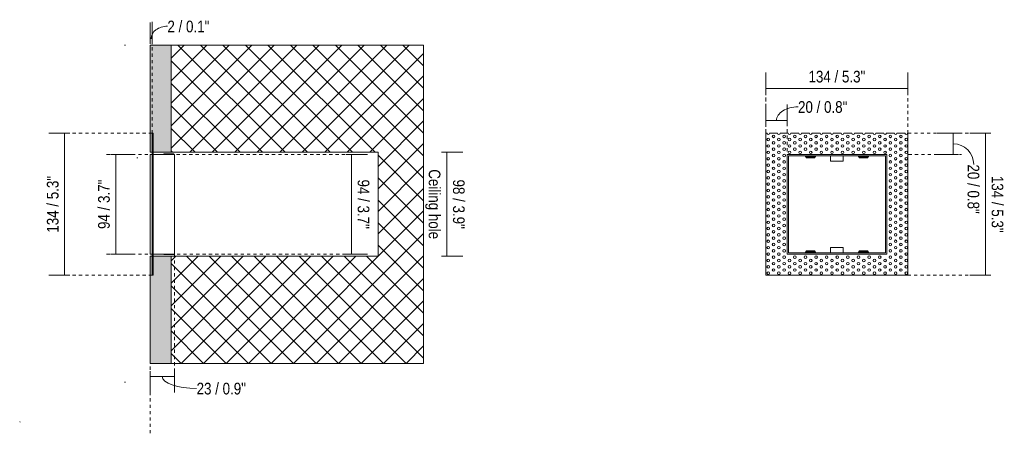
# Model space of a CAD drawing. Header units: millimetres. Extents: x -6861 to -4265, y 84 to 6892.
# Tile 2 of 3: x -5193 to -4265, y 84 to 474. Entities that reach past the tile are written whole.
import ezdxf

# ---------------------------------------------------------------- set-up
doc = ezdxf.new("R2010")
doc.units = ezdxf.units.MM
doc.linetypes.add('Dash', pattern=[6, 3, -3])
doc.layers.add('A-ANNO-DIMS', color=7, linetype='Dash', lineweight=9, true_color=0xd2d2d2)
for name, color, linetype, lineweight in [('A-ANNO-DIMS-5', 7, 'Continuous', 9), ('A-DETL-GENF', 7, 'Continuous', 9), ('E-LITE-EQPM', 7, 'Continuous', 20)]:
    doc.layers.add(name, color=color, linetype=linetype, lineweight=lineweight)
doc.styles.add('Arial Narrow', font='ARIALN.TTF', dxfattribs={"height": 11})
doc.dimstyles.new('FARO_-_2_2mm_Arial_Narrow_mm_Inch_Left', dxfattribs={"dimscale": 304.8, "dimtxt": 11.257741, "dimasz": 0, "dimexe": 0.049213, "dimexo": 0.0625, "dimgap": 0.008202, "dimtad": 1, "dimdec": 0, "dimzin": 0, "dimdsep": 46, "dimtxsty": 'Arial Narrow', "dimblk1": 'NONE', "dimblk2": 'NONE', "dimsah": 1, "dimcen": 0.09, "dimadec": 0, "dimazin": 0, "dimtfac": 1, "dimtdec": 4, "dimtix": 1, "dimtmove": 0, "dimatfit": 3, "dimfxl": 0.016404, "dimfxlon": 1, "dimtvp": 1, "dimtolj": 1, "dimtzin": 0, "dimarcsym": 2})
doc.dimstyles.new('FARO_-_2_2mm_Arial_Narrow_mm_Inch_Right', dxfattribs={"dimscale": 304.8, "dimtxt": 11.257741, "dimasz": 0, "dimexe": 0.049213, "dimexo": 0.0625, "dimgap": 0.008202, "dimtad": 1, "dimdec": 0, "dimzin": 0, "dimdsep": 46, "dimtxsty": 'Arial Narrow', "dimblk1": 'NONE', "dimblk2": 'NONE', "dimsah": 1, "dimcen": 0.09, "dimadec": 0, "dimazin": 0, "dimtfac": 1, "dimtdec": 4, "dimtix": 1, "dimtmove": 0, "dimatfit": 3, "dimfxl": 0.016404, "dimfxlon": 1, "dimtvp": 1, "dimtolj": 1, "dimtzin": 0, "dimarcsym": 2})
doc.dimstyles.new('FARO_-_2_2mm_Arial_Narrow_mm_Inch_Right_1', dxfattribs={"dimscale": 304.8, "dimtxt": 11.257741, "dimasz": 0, "dimexe": 0.049213, "dimexo": 0.0625, "dimgap": 0.008202, "dimtad": 1, "dimdec": 0, "dimzin": 0, "dimdsep": 46, "dimtxsty": 'Arial Narrow', "dimblk1": 'NONE', "dimblk2": 'NONE', "dimsah": 1, "dimcen": 0.09, "dimadec": 0, "dimazin": 0, "dimtfac": 1, "dimtdec": 4, "dimtix": 1, "dimtmove": 1, "dimatfit": 3, "dimfxl": 0.016404, "dimfxlon": 1, "dimtvp": 1, "dimtolj": 1, "dimtzin": 0, "dimarcsym": 2})

# ---------------------------------------------------------------- blocks, each defined once
blk = doc.blocks.new('02 PODIUM EMPOTRADO SIN MARCO 1 - 01 PODIUM EMPOTRADO CON MARCO 1-675640-Lateral_PDF')
at = {"layer": 'E-LITE-EQPM'}
for p, q in [((-3266.96, 347), (-3268.96, 347)), ((-3268.96, 347), (-3268.96, 253)), ((-3266.96, 251), (-3266.96, 349)), ((-3265.96, 349), (-3265.96, 251)), ((-3245.96, 347), (-3265.96, 347)), ((-3246.46, 347.4), (-3255.53, 347.4)), ((-3246.46, 347), (-3246.46, 347.4)), ((-3245.96, 347), (-3245.96, 253)), ((-3268.96, 253), (-3266.96, 253)), ((-3265.96, 253), (-3245.96, 253)), ((-3255.53, 252.6), (-3246.46, 252.6)), ((-3246.46, 252.6), (-3246.46, 253))]:
    blk.add_line(p, q, dxfattribs=at)
for centre, start, end in [((-3255.53, 346.09), 90, 135.63521), ((-3255.53, 253.91), 224.36479, 270)]:
    blk.add_arc(centre, 1.31, start, end, dxfattribs=at)
blk = doc.blocks.new('02 PODIUM EMPOTRADO SIN MARCO 1 - 01 PODIUM EMPOTRADO CON MARCO 1-675640-Alzado_PDF Copy 1')
at = {"layer": 'E-LITE-EQPM'}
for p, q in [((-6645.46, 367), (-6646.5, 367)), ((-6646.5, 367), (-6646.5, 233)), ((-6635.45, 367), (-6643.01, 367)), ((-6625.44, 367), (-6633, 367)), ((-6615.43, 367), (-6622.99, 367)), ((-6605.42, 367), (-6612.98, 367)), ((-6595.42, 367), (-6602.97, 367)), ((-6585.41, 367), (-6592.97, 367)), ((-6575.4, 367), (-6582.96, 367)), ((-6565.39, 367), (-6572.95, 367)), ((-6555.38, 367), (-6562.94, 367)), ((-6545.38, 367), (-6552.93, 367)), ((-6535.37, 367), (-6542.93, 367)), ((-6525.36, 367), (-6532.92, 367)), ((-6515.35, 367), (-6522.91, 367)), ((-6512.49, 367), (-6512.9, 367)), ((-6512.49, 233), (-6512.49, 367)), ((-6626.5, 347), (-6532.5, 347)), ((-6626.5, 253), (-6626.5, 347)), ((-6625.3, 345.8), (-6625.3, 254.2)), ((-6533.7, 345.8), (-6625.3, 345.8)), ((-6609.5, 345.8), (-6608.35, 343.8)), ((-6607.77, 344.8), (-6608.35, 345.8)), ((-6608.35, 343.8), (-6600.66, 343.8)), ((-6601.23, 344.8), (-6607.77, 344.8)), ((-6600.66, 345.8), (-6601.23, 344.8)), ((-6600.66, 343.8), (-6599.5, 345.8)), ((-6585.5, 340.84), (-6585.5, 345.8)), ((-6573.5, 345.8), (-6573.5, 340.84)), ((-6559.5, 345.8), (-6558.35, 343.8)), ((-6557.77, 344.8), (-6558.35, 345.8)), ((-6558.35, 343.8), (-6550.66, 343.8)), ((-6551.23, 344.8), (-6557.77, 344.8)), ((-6550.66, 345.8), (-6551.23, 344.8)), ((-6550.66, 343.8), (-6549.5, 345.8)), ((-6533.7, 254.2), (-6533.7, 345.8)), ((-6532.5, 347), (-6532.5, 253)), ((-6585.5, 340.65), (-6585.5, 340.84)), ((-6585.5, 340.65), (-6573.5, 340.65)), ((-6573.5, 340.84), (-6573.5, 340.65)), ((-6532.5, 253), (-6626.5, 253)), ((-6625.3, 254.2), (-6533.7, 254.2)), ((-6608.35, 256.2), (-6609.5, 254.2)), ((-6600.66, 256.2), (-6608.35, 256.2)), ((-6608.35, 254.2), (-6607.77, 255.2)), ((-6607.77, 255.2), (-6601.23, 255.2)), ((-6601.23, 255.2), (-6600.66, 254.2)), ((-6599.5, 254.2), (-6600.66, 256.2)), ((-6573.5, 259.35), (-6585.5, 259.35)), ((-6585.5, 259.16), (-6585.5, 259.35)), ((-6585.5, 254.2), (-6585.5, 259.16)), ((-6573.5, 259.35), (-6573.5, 259.16)), ((-6573.5, 259.16), (-6573.5, 254.2)), ((-6558.35, 256.2), (-6559.5, 254.2)), ((-6550.66, 256.2), (-6558.35, 256.2)), ((-6558.35, 254.2), (-6557.77, 255.2)), ((-6557.77, 255.2), (-6551.23, 255.2)), ((-6551.23, 255.2), (-6550.66, 254.2)), ((-6549.5, 254.2), (-6550.66, 256.2)), ((-6646.5, 233), (-6512.49, 233))]:
    blk.add_line(p, q, dxfattribs=at)
for centre, start, end in [((-6644.23, 367), 180.18521, 359.81479), ((-6644.23, 360.98), 0, 180), ((-6639.23, 364.01), 0, 180), ((-6639.23, 364.01), 180, 0), ((-6634.22, 367), 180.18521, 359.81479), ((-6634.22, 360.98), 0, 180), ((-6629.22, 364.01), 0, 180), ((-6629.22, 364.01), 180, 0), ((-6624.22, 367), 180.18521, 359.81479), ((-6624.22, 360.98), 0, 180), ((-6619.22, 364.01), 0, 180), ((-6619.22, 364.01), 180, 0), ((-6614.21, 367), 180.18521, 359.81479), ((-6614.21, 360.98), 360, 180), ((-6609.21, 364.01), 0, 180), ((-6609.21, 364.01), 180, 0), ((-6604.2, 367), 180.18521, 359.81479), ((-6604.2, 360.98), 0, 180), ((-6599.2, 364.01), 0, 180), ((-6599.2, 364.01), 180, 0), ((-6594.19, 367), 180.18521, 359.81479), ((-6594.19, 360.98), 0, 180), ((-6589.19, 364.01), 0, 180), ((-6589.19, 364.01), 180, 0), ((-6584.18, 367), 180.18521, 359.81479), ((-6584.18, 360.98), 0, 180), ((-6579.18, 364.01), 0, 180), ((-6579.18, 364.01), 180, 0), ((-6574.18, 367), 180.18521, 359.81479), ((-6574.18, 360.98), 360, 180), ((-6569.18, 364.01), 0, 180), ((-6569.18, 364.01), 180, 0), ((-6564.17, 367), 180.18521, 359.81479), ((-6564.17, 360.98), 0, 180), ((-6559.17, 364.01), 0, 180), ((-6559.17, 364.01), 180, 0), ((-6554.16, 367), 180.18521, 359.81479), ((-6554.16, 360.98), 0, 180), ((-6549.16, 364.01), 0, 180), ((-6549.16, 364.01), 180, 0), ((-6544.15, 367), 180.18521, 359.81479), ((-6544.15, 360.98), 0, 180), ((-6539.15, 364.01), 0, 180), ((-6539.15, 364.01), 180, 0), ((-6534.14, 367), 180.18521, 359.81479), ((-6534.14, 360.98), 0, 180), ((-6529.14, 364.01), 0, 180), ((-6529.14, 364.01), 180, 0), ((-6524.13, 367), 180.18521, 359.81479), ((-6524.13, 360.98), 0, 180), ((-6519.13, 364.01), 0, 180), ((-6519.13, 364.01), 180, 0), ((-6514.13, 367), 180.18521, 359.81479), ((-6514.13, 360.98), 360, 180), ((-6644.23, 360.98), 180, 0), ((-6644.23, 354.96), 0, 180), ((-6644.23, 354.96), 180, 0), ((-6639.23, 357.98), 0, 180), ((-6639.23, 357.98), 180, 0), ((-6639.23, 351.96), 360, 180), ((-6634.22, 360.98), 180, 0), ((-6634.22, 354.96), 0, 180), ((-6634.22, 354.96), 180, 0), ((-6629.22, 357.98), 0, 180), ((-6629.22, 357.98), 180, 0), ((-6629.22, 351.96), 360, 180), ((-6624.22, 360.98), 180, 0), ((-6624.22, 354.96), 0, 180), ((-6624.22, 354.96), 180, 0), ((-6619.22, 357.98), 0, 180), ((-6619.22, 357.98), 180, 0), ((-6619.22, 351.96), 360, 180), ((-6614.21, 360.98), 180, 0), ((-6614.21, 354.96), 0, 180), ((-6614.21, 354.96), 180, 0), ((-6609.21, 357.98), 0, 180), ((-6609.21, 357.98), 180, 0), ((-6609.21, 351.96), 360, 180), ((-6604.2, 360.98), 180, 0), ((-6604.2, 354.96), 0, 180), ((-6604.2, 354.96), 180, 0), ((-6599.2, 357.98), 0, 180), ((-6599.2, 357.98), 180, 0), ((-6599.2, 351.96), 360, 180), ((-6594.19, 360.98), 180, 0), ((-6594.19, 354.96), 0, 180), ((-6594.19, 354.96), 180, 0), ((-6589.19, 357.98), 0, 180), ((-6589.19, 357.98), 180, 0), ((-6589.19, 351.96), 360, 180), ((-6584.18, 360.98), 180, 0), ((-6584.18, 354.96), 360, 180), ((-6584.18, 354.96), 180, 360), ((-6579.18, 357.98), 0, 180), ((-6579.18, 357.98), 180, 0), ((-6579.18, 351.96), 360, 180), ((-6574.18, 360.98), 180, 360), ((-6574.18, 354.96), 360, 180), ((-6574.18, 354.96), 180, 360), ((-6569.18, 357.98), 0, 180), ((-6569.18, 357.98), 180, 0), ((-6569.18, 351.96), 360, 180), ((-6564.17, 360.98), 180, 0), ((-6564.17, 354.96), 0, 180), ((-6564.17, 354.96), 180, 0), ((-6559.17, 357.98), 0, 180), ((-6559.17, 357.98), 180, 0), ((-6559.17, 351.96), 360, 180), ((-6554.16, 360.98), 180, 0), ((-6554.16, 354.96), 0, 180), ((-6554.16, 354.96), 180, 0), ((-6549.16, 357.98), 0, 180), ((-6549.16, 357.98), 180, 0), ((-6549.16, 351.96), 360, 180), ((-6544.15, 360.98), 180, 0), ((-6544.15, 354.96), 0, 180), ((-6544.15, 354.96), 180, 0), ((-6539.15, 357.98), 0, 180), ((-6539.15, 357.98), 180, 0), ((-6539.15, 351.96), 360, 180), ((-6534.14, 360.98), 180, 0), ((-6534.14, 354.96), 0, 180), ((-6534.14, 354.96), 180, 0), ((-6529.14, 357.98), 0, 180), ((-6529.14, 357.98), 180, 0), ((-6529.14, 351.96), 360, 180), ((-6524.13, 360.98), 180, 0), ((-6524.13, 354.96), 0, 180), ((-6524.13, 354.96), 180, 0), ((-6519.13, 357.98), 0, 180), ((-6519.13, 357.98), 180, 0), ((-6519.13, 351.96), 360, 180), ((-6514.13, 360.98), 180, 360), ((-6514.13, 354.96), 0, 180), ((-6514.13, 354.96), 180, 0), ((-6644.23, 348.94), 0, 180), ((-6644.23, 348.94), 180, 0), ((-6644.23, 342.92), 0, 180), ((-6639.23, 351.96), 180, 0), ((-6639.23, 345.94), 0, 180), ((-6639.23, 345.94), 180, 0), ((-6634.22, 348.94), 0, 180), ((-6634.22, 348.94), 180, 0), ((-6634.22, 342.92), 0, 180), ((-6629.22, 351.96), 180, 0), ((-6629.22, 345.94), 0, 180), ((-6629.22, 345.94), 180, 0), ((-6624.22, 348.94), 0, 180), ((-6624.22, 348.94), 180, 0), ((-6619.22, 351.96), 180, 0), ((-6614.21, 348.94), 0, 180), ((-6614.21, 348.94), 180, 0), ((-6609.21, 351.96), 180, 0), ((-6604.2, 348.94), 0, 180), ((-6604.2, 348.94), 180, 0), ((-6599.2, 351.96), 180, 0), ((-6594.19, 348.94), 0, 180), ((-6594.19, 348.94), 180, 0), ((-6589.19, 351.96), 180, 0), ((-6584.18, 348.94), 360, 180), ((-6584.18, 348.94), 180, 360), ((-6579.18, 351.96), 180, 360), ((-6574.18, 348.94), 360, 180), ((-6574.18, 348.94), 180, 360), ((-6569.18, 351.96), 180, 0), ((-6564.17, 348.94), 360, 180), ((-6564.17, 348.94), 180, 360), ((-6559.17, 351.96), 180, 0), ((-6554.16, 348.94), 360, 180), ((-6554.16, 348.94), 180, 360), ((-6549.16, 351.96), 180, 0), ((-6544.15, 348.94), 360, 180), ((-6544.15, 348.94), 180, 0), ((-6539.15, 351.96), 180, 0), ((-6534.14, 348.94), 360, 180), ((-6534.14, 348.94), 180, 360), ((-6529.14, 351.96), 180, 0), ((-6529.14, 345.94), 0, 180), ((-6529.14, 345.94), 180, 0), ((-6524.13, 348.94), 0, 180), ((-6524.13, 348.94), 180, 0), ((-6524.13, 342.92), 0, 180), ((-6519.13, 351.96), 180, 0), ((-6519.13, 345.94), 0, 180), ((-6519.13, 345.94), 180, 0), ((-6514.13, 348.94), 360, 180), ((-6514.13, 348.94), 180, 360), ((-6514.13, 342.92), 0, 180), ((-6644.23, 342.92), 180, 0), ((-6644.23, 336.9), 360, 180), ((-6644.23, 336.9), 180, 360), ((-6639.23, 339.92), 0, 180), ((-6639.23, 339.92), 180, 0), ((-6639.23, 333.9), 360, 180), ((-6634.22, 342.92), 180, 0), ((-6634.22, 336.9), 0, 180), ((-6634.22, 336.9), 180, 0), ((-6629.22, 339.92), 0, 180), ((-6629.22, 339.92), 180, 0), ((-6629.22, 333.9), 360, 180), ((-6529.14, 339.92), 0, 180), ((-6529.14, 339.92), 180, 0), ((-6529.14, 333.9), 0, 180), ((-6524.13, 342.92), 180, 0), ((-6524.13, 336.9), 0, 180), ((-6524.13, 336.9), 180, 0), ((-6519.13, 339.92), 360, 180), ((-6519.13, 339.92), 180, 360), ((-6519.13, 333.9), 0, 180), ((-6514.13, 342.92), 180, 0), ((-6514.13, 336.9), 0, 180), ((-6514.13, 336.9), 180, 0), ((-6644.23, 330.88), 360, 180), ((-6644.23, 330.88), 180, 360), ((-6644.23, 324.85), 0, 180), ((-6639.23, 333.9), 180, 0), ((-6639.23, 327.88), 0, 180), ((-6639.23, 327.88), 180, 0), ((-6634.22, 330.88), 0, 180), ((-6634.22, 330.88), 180, 0), ((-6634.22, 324.85), 0, 180), ((-6629.22, 333.9), 180, 0), ((-6629.22, 327.88), 0, 180), ((-6629.22, 327.88), 180, 0), ((-6529.14, 333.9), 180, 0), ((-6529.14, 327.88), 0, 180), ((-6529.14, 327.88), 180, 0), ((-6524.13, 330.88), 0, 180), ((-6524.13, 330.88), 180, 0), ((-6524.13, 324.85), 0, 180), ((-6519.13, 333.9), 180, 0), ((-6519.13, 327.88), 0, 180), ((-6519.13, 327.88), 180, 0), ((-6514.13, 330.88), 0, 180), ((-6514.13, 330.88), 180, 360), ((-6514.13, 324.85), 360, 180), ((-6644.23, 324.85), 180, 0), ((-6644.23, 319.07), 0, 180), ((-6644.23, 319.07), 180, 0), ((-6639.23, 322.09), 0, 180), ((-6639.23, 322.09), 180, 0), ((-6639.23, 316.07), 360, 180), ((-6639.23, 316.07), 180, 0), ((-6634.22, 324.85), 180, 0), ((-6634.22, 319.07), 0, 180), ((-6634.22, 319.07), 180, 0), ((-6629.22, 322.09), 0, 180), ((-6629.22, 322.09), 180, 0), ((-6629.22, 316.07), 0, 180), ((-6629.22, 316.07), 180, 0), ((-6529.14, 322.09), 0, 180), ((-6529.14, 322.09), 180, 0), ((-6529.14, 316.07), 0, 180), ((-6529.14, 316.07), 180, 0), ((-6524.13, 324.85), 180, 0), ((-6524.13, 319.07), 0, 180), ((-6524.13, 319.07), 180, 0), ((-6519.13, 322.09), 0, 180), ((-6519.13, 322.09), 180, 0), ((-6519.13, 316.07), 0, 180), ((-6519.13, 316.07), 180, 0), ((-6514.13, 324.85), 180, 360), ((-6514.13, 319.07), 360, 180), ((-6514.13, 319.07), 180, 360), ((-6644.23, 313.05), 0, 180), ((-6644.23, 313.05), 180, 0), ((-6644.23, 307.02), 0, 180), ((-6644.23, 307.02), 180, 0), ((-6639.23, 310.05), 0, 180), ((-6639.23, 310.05), 180, 0), ((-6634.22, 313.05), 0, 180), ((-6634.22, 313.05), 180, 0), ((-6634.22, 307.02), 0, 180), ((-6634.22, 307.02), 180, 360), ((-6629.22, 310.05), 0, 180), ((-6629.22, 310.05), 180, 0), ((-6529.14, 310.05), 0, 180), ((-6529.14, 310.05), 180, 0), ((-6524.13, 313.05), 0, 180), ((-6524.13, 313.05), 180, 0), ((-6524.13, 307.02), 0, 180), ((-6524.13, 307.02), 180, 0), ((-6519.13, 310.05), 0, 180), ((-6519.13, 310.05), 180, 0), ((-6514.13, 313.05), 0, 180), ((-6514.13, 313.05), 180, 0), ((-6514.13, 307.02), 0, 180), ((-6514.13, 307.02), 180, 0), ((-6644.23, 301), 0, 180), ((-6644.23, 301), 180, 0), ((-6639.23, 304.03), 0, 180), ((-6639.23, 304.03), 180, 0), ((-6639.23, 297.98), 0, 180), ((-6639.23, 297.98), 180, 0), ((-6634.22, 301), 0, 180), ((-6634.22, 301), 180, 0), ((-6629.22, 304.03), 0, 180), ((-6629.22, 304.03), 180, 0), ((-6629.22, 297.98), 0, 180), ((-6629.22, 297.98), 180, 0), ((-6529.14, 304.03), 0, 180), ((-6529.14, 304.03), 180, 0), ((-6529.14, 297.98), 0, 180), ((-6529.14, 297.98), 180, 0), ((-6524.13, 301), 0, 180), ((-6524.13, 301), 180, 0), ((-6519.13, 304.03), 0, 180), ((-6519.13, 304.03), 180, 0), ((-6519.13, 297.98), 0, 180), ((-6519.13, 297.98), 180, 0), ((-6514.13, 301), 0, 180), ((-6514.13, 301), 180, 0), ((-6644.23, 294.98), 0, 180), ((-6644.23, 294.98), 180, 0), ((-6644.23, 288.96), 0, 180), ((-6644.23, 288.96), 180, 0), ((-6639.23, 291.96), 0, 180), ((-6639.23, 291.96), 180, 0), ((-6634.22, 294.98), 0, 180), ((-6634.22, 294.98), 180, 0), ((-6634.22, 288.96), 0, 180), ((-6634.22, 288.96), 180, 0), ((-6629.22, 291.96), 0, 180), ((-6629.22, 291.96), 180, 0), ((-6529.14, 291.96), 0, 180), ((-6529.14, 291.96), 180, 0), ((-6524.13, 294.98), 0, 180), ((-6524.13, 294.98), 180, 0), ((-6524.13, 288.96), 0, 180), ((-6524.13, 288.96), 180, 0), ((-6519.13, 291.96), 0, 180), ((-6519.13, 291.96), 180, 0), ((-6514.13, 294.98), 0, 180), ((-6514.13, 294.98), 180, 0), ((-6514.13, 288.96), 0, 180), ((-6514.13, 288.96), 180, 0), ((-6644.23, 282.94), 0, 180), ((-6644.23, 282.94), 180, 0), ((-6639.23, 285.94), 0, 180), ((-6639.23, 285.94), 180, 0), ((-6639.23, 279.92), 0, 180), ((-6639.23, 279.92), 180, 0), ((-6634.22, 282.94), 0, 180), ((-6634.22, 282.94), 180, 0), ((-6629.22, 285.94), 0, 180), ((-6629.22, 285.94), 180, 0), ((-6629.22, 279.92), 0, 180), ((-6629.22, 279.92), 180, 0), ((-6529.14, 285.94), 0, 180), ((-6529.14, 285.94), 180, 0), ((-6529.14, 279.92), 0, 180), ((-6529.14, 279.92), 180, 0), ((-6524.13, 282.94), 0, 180), ((-6524.13, 282.94), 180, 0), ((-6519.13, 285.94), 0, 180), ((-6519.13, 285.94), 180, 0), ((-6519.13, 279.92), 0, 180), ((-6519.13, 279.92), 180, 0), ((-6514.13, 282.94), 0, 180), ((-6514.13, 282.94), 180, 0), ((-6644.23, 277.15), 0, 180), ((-6644.23, 277.15), 180, 0), ((-6644.23, 271.13), 0, 180), ((-6644.23, 271.13), 180, 0), ((-6639.23, 274.13), 0, 180), ((-6639.23, 274.13), 180, 0), ((-6639.23, 268.11), 0, 180), ((-6634.22, 277.15), 0, 180), ((-6634.22, 277.15), 180, 0), ((-6634.22, 271.13), 0, 180), ((-6634.22, 271.13), 180, 0), ((-6629.22, 274.13), 0, 180), ((-6629.22, 274.13), 180, 0), ((-6629.22, 268.11), 0, 180), ((-6529.14, 274.13), 0, 180), ((-6529.14, 274.13), 180, 0), ((-6529.14, 268.11), 0, 180), ((-6524.13, 277.15), 0, 180), ((-6524.13, 277.15), 180, 0), ((-6524.13, 271.13), 0, 180), ((-6524.13, 271.13), 180, 0), ((-6519.13, 274.13), 0, 180), ((-6519.13, 274.13), 180, 0), ((-6519.13, 268.11), 0, 180), ((-6514.13, 277.15), 0, 180), ((-6514.13, 277.15), 180, 0), ((-6514.13, 271.13), 0, 180), ((-6514.13, 271.13), 180, 0), ((-6644.23, 265.11), 0, 180), ((-6644.23, 265.11), 180, 0), ((-6644.23, 259.09), 0, 180), ((-6639.23, 268.11), 180, 0), ((-6639.23, 262.09), 0, 180), ((-6639.23, 262.09), 180, 0), ((-6634.22, 265.11), 0, 180), ((-6634.22, 265.11), 180, 0), ((-6634.22, 259.09), 0, 180), ((-6629.22, 268.11), 180, 0), ((-6629.22, 262.09), 0, 180), ((-6629.22, 262.09), 180, 0), ((-6529.14, 268.11), 180, 0), ((-6529.14, 262.09), 360, 180), ((-6529.14, 262.09), 180, 0), ((-6524.13, 265.11), 0, 180), ((-6524.13, 265.11), 180, 0), ((-6524.13, 259.09), 0, 180), ((-6519.13, 268.11), 180, 0), ((-6519.13, 262.09), 0, 180), ((-6519.13, 262.09), 180, 0), ((-6514.13, 265.11), 0, 180), ((-6514.13, 265.11), 180, 0), ((-6514.13, 259.09), 0, 180), ((-6644.23, 259.09), 180, 0), ((-6644.23, 253.07), 0, 180), ((-6644.23, 253.07), 180, 0), ((-6639.23, 256.06), 0, 180), ((-6639.23, 256.06), 180, 0), ((-6639.23, 250.04), 0, 180), ((-6634.22, 259.09), 180, 0), ((-6634.22, 253.07), 0, 180), ((-6634.22, 253.07), 180, 0), ((-6629.22, 256.06), 0, 180), ((-6629.22, 256.06), 180, 0), ((-6629.22, 250.04), 0, 180), ((-6619.22, 250.04), 0, 180), ((-6609.21, 250.04), 0, 180), ((-6599.2, 250.04), 0, 180), ((-6589.19, 250.04), 0, 180), ((-6579.18, 250.04), 0, 180), ((-6569.18, 250.04), 0, 180), ((-6559.17, 250.04), 0, 180), ((-6549.16, 250.04), 0, 180), ((-6539.15, 250.04), 0, 180), ((-6529.14, 256.06), 0, 180), ((-6529.14, 256.06), 180, 0), ((-6529.14, 250.04), 0, 180), ((-6524.13, 259.09), 180, 0), ((-6524.13, 253.07), 0, 180), ((-6524.13, 253.07), 180, 0), ((-6519.13, 256.06), 0, 180), ((-6519.13, 256.06), 180, 0), ((-6519.13, 250.04), 0, 180), ((-6514.13, 259.09), 180, 0), ((-6514.13, 253.07), 0, 180), ((-6514.13, 253.07), 180, 0), ((-6644.23, 247.04), 0, 180), ((-6644.23, 247.04), 180, 0), ((-6644.23, 241.02), 0, 180), ((-6639.23, 250.04), 180, 0), ((-6639.23, 244.02), 0, 180), ((-6639.23, 244.02), 180, 0), ((-6634.22, 247.04), 0, 180), ((-6634.22, 247.04), 180, 0), ((-6634.22, 241.02), 0, 180), ((-6629.22, 250.04), 180, 0), ((-6629.22, 244.02), 0, 180), ((-6629.22, 244.02), 180, 0), ((-6624.22, 247.04), 0, 180), ((-6624.22, 247.04), 180, 0), ((-6624.22, 241.02), 0, 180), ((-6619.22, 250.04), 180, 0), ((-6619.22, 244.02), 0, 180), ((-6619.22, 244.02), 180, 0), ((-6614.21, 247.04), 0, 180), ((-6614.21, 247.04), 180, 0), ((-6614.21, 241.02), 0, 180), ((-6609.21, 250.04), 180, 0), ((-6609.21, 244.02), 0, 180), ((-6609.21, 244.02), 180, 0), ((-6604.2, 247.04), 0, 180), ((-6604.2, 247.04), 180, 0), ((-6604.2, 241.02), 0, 180), ((-6599.2, 250.04), 180, 0), ((-6599.2, 244.02), 0, 180), ((-6599.2, 244.02), 180, 0), ((-6594.19, 247.04), 0, 180), ((-6594.19, 247.04), 180, 0), ((-6594.19, 241.02), 0, 180), ((-6589.19, 250.04), 180, 0), ((-6589.19, 244.02), 0, 180), ((-6589.19, 244.02), 180, 0), ((-6584.18, 247.04), 360, 180), ((-6584.18, 247.04), 180, 360), ((-6584.18, 241.02), 0, 180), ((-6579.18, 250.04), 180, 0), ((-6579.18, 244.02), 0, 180), ((-6579.18, 244.02), 180, 0), ((-6574.18, 247.04), 360, 180), ((-6574.18, 247.04), 180, 360), ((-6574.18, 241.02), 0, 180), ((-6569.18, 250.04), 180, 0), ((-6569.18, 244.02), 0, 180), ((-6569.18, 244.02), 180, 0), ((-6564.17, 247.04), 360, 180), ((-6564.17, 247.04), 180, 360), ((-6564.17, 241.02), 0, 180), ((-6559.17, 250.04), 180, 0), ((-6559.17, 244.02), 0, 180), ((-6559.17, 244.02), 180, 0), ((-6554.16, 247.04), 0, 180), ((-6554.16, 247.04), 180, 0), ((-6554.16, 241.02), 0, 180), ((-6549.16, 250.04), 180, 0), ((-6549.16, 244.02), 0, 180), ((-6549.16, 244.02), 180, 0), ((-6544.15, 247.04), 0, 180), ((-6544.15, 247.04), 180, 0), ((-6544.15, 241.02), 0, 180), ((-6539.15, 250.04), 180, 0), ((-6539.15, 244.02), 0, 180), ((-6539.15, 244.02), 180, 0), ((-6534.14, 247.04), 0, 180), ((-6534.14, 247.04), 180, 0), ((-6534.14, 241.02), 0, 180), ((-6529.14, 250.04), 180, 0), ((-6529.14, 244.02), 0, 180), ((-6529.14, 244.02), 180, 0), ((-6524.13, 247.04), 0, 180), ((-6524.13, 247.04), 180, 0), ((-6524.13, 241.02), 0, 180), ((-6519.13, 250.04), 180, 0), ((-6519.13, 244.02), 0, 180), ((-6519.13, 244.02), 180, 0), ((-6514.13, 247.04), 0, 180), ((-6514.13, 247.04), 180, 0), ((-6514.13, 241.02), 0, 180), ((-6644.23, 241.02), 180, 0), ((-6644.23, 235), 0, 180), ((-6644.23, 235), 180, 0), ((-6639.23, 238), 0, 180), ((-6639.23, 238), 180, 0), ((-6634.22, 241.02), 180, 0), ((-6634.22, 235), 0, 180), ((-6634.22, 235), 180, 0), ((-6629.22, 238), 0, 180), ((-6629.22, 238), 180, 0), ((-6624.22, 241.02), 180, 0), ((-6624.22, 235), 0, 180), ((-6624.22, 235), 180, 0), ((-6619.22, 238), 0, 180), ((-6619.22, 238), 180, 0), ((-6614.21, 241.02), 180, 0), ((-6614.21, 235), 0, 180), ((-6614.21, 235), 180, 0), ((-6609.21, 238), 0, 180), ((-6609.21, 238), 180, 0), ((-6604.2, 241.02), 180, 0), ((-6604.2, 235), 0, 180), ((-6604.2, 235), 180, 0), ((-6599.2, 238), 0, 180), ((-6599.2, 238), 180, 0), ((-6594.19, 241.02), 180, 0), ((-6594.19, 235), 0, 180), ((-6594.19, 235), 180, 0), ((-6589.19, 238), 0, 180), ((-6589.19, 238), 180, 0), ((-6584.18, 241.02), 180, 0), ((-6584.18, 235), 360, 180), ((-6584.18, 235), 180, 360), ((-6579.18, 238), 0, 180), ((-6579.18, 238), 180, 0), ((-6574.18, 241.02), 180, 0), ((-6574.18, 235), 360, 180), ((-6574.18, 235), 180, 360), ((-6569.18, 238), 0, 180), ((-6569.18, 238), 180, 0), ((-6564.17, 241.02), 180, 0), ((-6564.17, 235), 360, 180), ((-6564.17, 235), 180, 360), ((-6559.17, 238), 0, 180), ((-6559.17, 238), 180, 0), ((-6554.16, 241.02), 180, 0), ((-6554.16, 235), 0, 180), ((-6554.16, 235), 180, 0), ((-6549.16, 238), 0, 180), ((-6549.16, 238), 180, 0), ((-6544.15, 241.02), 180, 0), ((-6544.15, 235), 0, 180), ((-6544.15, 235), 180, 0), ((-6539.15, 238), 0, 180), ((-6539.15, 238), 180, 0), ((-6534.14, 241.02), 180, 0), ((-6534.14, 235), 0, 180), ((-6534.14, 235), 180, 0), ((-6529.14, 238), 0, 180), ((-6529.14, 238), 180, 0), ((-6524.13, 241.02), 180, 0), ((-6524.13, 235), 0, 180), ((-6524.13, 235), 180, 0), ((-6519.13, 238), 0, 180), ((-6519.13, 238), 180, 0), ((-6514.13, 241.02), 180, 0), ((-6514.13, 235), 0, 180), ((-6514.13, 235), 180, 0)]:
    blk.add_arc(centre, 1.23, start, end, dxfattribs=at)
blk = doc.blocks.new('DIMBLOCK9-Lateral_PDF')
at = {"layer": 'A-ANNO-DIMS-5', "color": 251, "true_color": 0x5b5b5b, "transparency": 16777216}
for p, q in [((-5102.66, 347), (-5107.66, 347)), ((-5102.86, 347), (-5087.66, 347)), ((-5102.66, 347), (-5102.66, 253)), ((-5102.66, 253), (-5107.66, 253)), ((-5102.86, 253), (-5087.66, 253))]:
    blk.add_line(p, q, dxfattribs=at)
at = {"layer": 'A-ANNO-DIMS-5', "color": 0, "transparency": 16777216, "insert": (-5119.38, 276.68), "char_height": 11, "width": 55.9671, "attachment_point": 1, "rotation": 90, "line_spacing_factor": 0.974696, "style": 'Arial Narrow'}
blk.add_mtext('94 / 3.7"', dxfattribs=at)
blk = doc.blocks.new('_None')
blk = doc.blocks.new('DIMBLOCK10-Lateral_PDF')
at = {"layer": 'A-ANNO-DIMS-5', "color": 251, "true_color": 0x5b5b5b, "transparency": 16777216}
for p, q in [((-4885.28, 347), (-4865.28, 347)), ((-4880.28, 347), (-4885.28, 347)), ((-4880.28, 347), (-4880.28, 253)), ((-4880.28, 253), (-4885.28, 253)), ((-4880.48, 253), (-4865.28, 253))]:
    blk.add_line(p, q, dxfattribs=at)
at = {"layer": 'A-ANNO-DIMS-5', "color": 0, "transparency": 16777216, "insert": (-4863.57, 323.32), "char_height": 11, "width": 55.9671, "attachment_point": 1, "rotation": 270, "line_spacing_factor": 0.974696, "style": 'Arial Narrow'}
blk.add_mtext('94 / 3.7"', dxfattribs=at)
blk = doc.blocks.new('DIMBLOCK11-Lateral_PDF')
at = {"layer": 'A-ANNO-DIMS-5', "color": 251, "true_color": 0x5b5b5b, "transparency": 16777216}
for p, q in [((-5070.37, 137.59), (-5070.37, 142.59)), ((-5047.37, 137.59), (-5047.37, 142.59)), ((-5070.37, 137.79), (-5070.37, 122.59)), ((-5047.37, 137.59), (-5070.37, 137.59)), ((-5047.37, 137.79), (-5047.37, 122.59))]:
    blk.add_line(p, q, dxfattribs=at)
blk.add_ellipse((-5026.47, 137.59), major_axis=(32.4, 0), ratio=0.344852, start_param=3.141593, end_param=4.712389, dxfattribs=at)
at = {"layer": 'A-ANNO-DIMS-5', "color": 0, "transparency": 16777216, "insert": (-5026.47, 131.7), "char_height": 11, "width": 55.9671, "attachment_point": 1, "line_spacing_factor": 0.974696, "style": 'Arial Narrow'}
blk.add_mtext('23 / 0.9"', dxfattribs=at)
blk = doc.blocks.new('DIMBLOCK12-Lateral_PDF')
at = {"layer": 'A-ANNO-DIMS-5', "color": 251, "true_color": 0x5b5b5b, "transparency": 16777216}
for p, q in [((-4795.41, 349), (-4775.41, 349)), ((-4790.41, 349), (-4795.41, 349)), ((-4790.41, 349), (-4790.41, 251)), ((-4795.41, 251), (-4775.41, 251)), ((-4790.41, 251), (-4795.41, 251))]:
    blk.add_line(p, q, dxfattribs=at)
at = {"layer": 'A-ANNO-DIMS-5', "color": 0, "transparency": 16777216, "char_height": 11, "attachment_point": 1, "rotation": 270, "line_spacing_factor": 0.974696, "style": 'Arial Narrow'}
for s, insert, width in [('Ceiling hole', (-4796.56, 332.97), 79.1258), ('98 / 3.9"', (-4773.7, 323.32), 55.9671)]:
    blk.add_mtext(s, dxfattribs=dict(at, insert=insert, width=width))
blk = doc.blocks.new('DIMBLOCK13-Lateral_PDF')
at = {"layer": 'A-ANNO-DIMS-5', "color": 251, "true_color": 0x5b5b5b, "transparency": 16777216}
for p, q in [((-5145.93, 367), (-5165.93, 367)), ((-5150.93, 367), (-5150.93, 233)), ((-5150.93, 367), (-5145.93, 367)), ((-5145.93, 233), (-5165.93, 233)), ((-5150.93, 233), (-5145.93, 233))]:
    blk.add_line(p, q, dxfattribs=at)
at = {"layer": 'A-ANNO-DIMS-5', "color": 0, "transparency": 16777216, "insert": (-5167.65, 273.2), "char_height": 11, "width": 64.3299, "attachment_point": 1, "rotation": 90, "line_spacing_factor": 0.974696, "style": 'Arial Narrow'}
blk.add_mtext('134 / 5.3"', dxfattribs=at)
blk = doc.blocks.new('DIMBLOCK14-Lateral_PDF')
at = {"layer": 'A-ANNO-DIMS-5', "color": 251, "true_color": 0x5b5b5b, "transparency": 16777216}
for p, q in [((-5070.37, 451.39), (-5070.37, 471.39)), ((-5068.37, 456.19), (-5068.37, 471.39)), ((-5070.37, 456.39), (-5068.37, 456.39)), ((-5070.37, 456.39), (-5070.37, 451.39)), ((-5068.37, 456.39), (-5068.37, 451.39))]:
    blk.add_line(p, q, dxfattribs=at)
blk.add_ellipse((-5053.97, 456.39), major_axis=(15.4, 0), ratio=0.74273, start_param=1.570796, end_param=3.141593, dxfattribs=at)
at = {"layer": 'A-ANNO-DIMS-5', "color": 0, "transparency": 16777216, "insert": (-5053.97, 473.11), "char_height": 11, "width": 47.6042, "attachment_point": 1, "line_spacing_factor": 0.974696, "style": 'Arial Narrow'}
blk.add_mtext('2 / 0.1"', dxfattribs=at)
blk = doc.blocks.new('DIMBLOCK15-Alzado_PDF Copy 1')
at = {"layer": 'A-ANNO-DIMS-5', "color": 251, "true_color": 0x5b5b5b, "transparency": 16777216}
for p, q in [((-4489.65, 404.15), (-4489.65, 424.15)), ((-4355.64, 404.15), (-4355.64, 424.15)), ((-4489.65, 409.15), (-4355.64, 409.15)), ((-4489.65, 409.15), (-4489.65, 404.15)), ((-4355.64, 409.15), (-4355.64, 404.15))]:
    blk.add_line(p, q, dxfattribs=at)
at = {"layer": 'A-ANNO-DIMS-5', "color": 0, "transparency": 16777216, "insert": (-4449.45, 425.87), "char_height": 11, "width": 64.3299, "attachment_point": 1, "line_spacing_factor": 0.974696, "style": 'Arial Narrow'}
blk.add_mtext('134 / 5.3"', dxfattribs=at)
blk = doc.blocks.new('DIMBLOCK16-Alzado_PDF Copy 1')
at = {"layer": 'A-ANNO-DIMS-5', "color": 251, "true_color": 0x5b5b5b, "transparency": 16777216}
for p, q in [((-4489.65, 378.75), (-4489.65, 393.95)), ((-4469.64, 378.75), (-4469.64, 393.95)), ((-4489.65, 378.95), (-4469.64, 378.95)), ((-4489.65, 378.95), (-4489.65, 373.95)), ((-4469.64, 378.95), (-4469.64, 373.95))]:
    blk.add_line(p, q, dxfattribs=at)
blk.add_ellipse((-4459.34, 378.95), major_axis=(20.3, 0), ratio=0.639194, start_param=1.570796, end_param=3.141593, dxfattribs=at)
at = {"layer": 'A-ANNO-DIMS-5', "color": 0, "transparency": 16777216, "insert": (-4459.34, 397.2), "char_height": 11, "width": 55.9671, "attachment_point": 1, "line_spacing_factor": 0.974696, "style": 'Arial Narrow'}
blk.add_mtext('20 / 0.8"', dxfattribs=at)
blk = doc.blocks.new('DIMBLOCK17-Alzado_PDF Copy 1')
at = {"layer": 'A-ANNO-DIMS-5', "color": 251, "true_color": 0x5b5b5b, "transparency": 16777216}
for p, q in [((-4312.79, 367), (-4327.99, 367)), ((-4312.99, 347), (-4312.99, 367)), ((-4312.99, 367), (-4307.99, 367)), ((-4312.79, 347), (-4327.99, 347)), ((-4312.99, 347), (-4307.99, 347))]:
    blk.add_line(p, q, dxfattribs=at)
blk.add_ellipse((-4312.99, 337.55), major_axis=(0, 19.45), ratio=0.99182, start_param=4.712389, end_param=6.283185, dxfattribs=at)
at = {"layer": 'A-ANNO-DIMS-5', "color": 0, "transparency": 16777216, "insert": (-4288.42, 337.55), "char_height": 11, "width": 55.9671, "attachment_point": 1, "rotation": 270, "line_spacing_factor": 0.974696, "style": 'Arial Narrow'}
blk.add_mtext('20 / 0.8"', dxfattribs=at)
blk = doc.blocks.new('DIMBLOCK18-Alzado_PDF Copy 1')
at = {"layer": 'A-ANNO-DIMS-5', "color": 251, "true_color": 0x5b5b5b, "transparency": 16777216}
for p, q in [((-4282.25, 367), (-4297.45, 367)), ((-4282.45, 233), (-4282.45, 367)), ((-4282.45, 367), (-4277.45, 367)), ((-4282.25, 233), (-4297.45, 233)), ((-4282.45, 233), (-4277.45, 233))]:
    blk.add_line(p, q, dxfattribs=at)
at = {"layer": 'A-ANNO-DIMS-5', "color": 0, "transparency": 16777216, "insert": (-4265.74, 326.8), "char_height": 11, "width": 64.3299, "attachment_point": 1, "rotation": 270, "line_spacing_factor": 0.974696, "style": 'Arial Narrow'}
blk.add_mtext('134 / 5.3"', dxfattribs=at)

msp = doc.modelspace()

# ---------------------------------------------------------------- hatches: boundary and pattern name
at = {"layer": 'A-DETL-GENF', "true_color": 0xc0c0c0}
h = msp.add_hatch(color=9, dxfattribs=at)
h.paths.add_polyline_path([(-5070.37, 150), (-5050.37, 150), (-5050.37, 251), (-5067.37, 251), (-5067.37, 233), (-5068.37, 233), (-5068.37, 251), (-5070.37, 251), (-5070.37, 198.44)])
h.paths.add_polyline_path([(-5070.37, 349), (-5068.37, 349), (-5068.37, 367), (-5067.37, 367), (-5067.37, 349), (-5050.37, 349), (-5050.37, 450), (-5070.37, 450), (-5070.37, 353.95)])
at = {"layer": 'A-DETL-GENF', "true_color": 0xaaaaaa}
h = msp.add_hatch(dxfattribs=at)
h.set_pattern_fill('FP_2', color=253, style=0, pattern_type=2)
h.set_pattern_definition([(45, (-4828.916, 277.281), (-10.6066, 10.6066), []), (135, (-4828.916, 277.281), (-10.6066, -10.6066), [])])
h.paths.add_polyline_path([(-5050.37, 150), (-4812.47, 150), (-4812.47, 450), (-5050.37, 450), (-5050.37, 349), (-4855.37, 349), (-4855.37, 251), (-5050.37, 251), (-5050.37, 159.4)])
h.paths.add_polyline_path([(-5067.37, 233), (-5067.37, 251), (-5068.37, 251), (-5068.37, 233)])
h.paths.add_polyline_path([(-5067.37, 349), (-5067.37, 367), (-5068.37, 367), (-5068.37, 349), (-5067.63, 349)])

# ---------------------------------------------------------------- linework, layer by layer
at = {"layer": 'A-ANNO-DIMS'}
for p, q in [((-5068.37, 367), (-5068.37, 472)), ((-4489.65, 367), (-4489.65, 405)), ((-4489.65, 343.75), (-4489.65, 405)), ((-4355.64, 367), (-4355.64, 405)), ((-4469.64, 343.75), (-4469.64, 383.75)), ((-5068.37, 367), (-5143.37, 367)), ((-4355.64, 367), (-4277.98, 367)), ((-4355.64, 367), (-4305.06, 367)), ((-5072.37, 347), (-5111.88, 347)), ((-5051.37, 347), (-4881.62, 347)), ((-4355.06, 347), (-4305.06, 347)), ((-5072.37, 253), (-5112.37, 253)), ((-5050.87, 253), (-4877.42, 253)), ((-5047.37, 253), (-5047.37, 126.8)), ((-5068.37, 233), (-5143.37, 233)), ((-4355.84, 233), (-4277.98, 233)), ((-5070.37, 84.05), (-5070.37, 150))]:
    msp.add_line(p, q, dxfattribs=at)
at = {"layer": 'A-ANNO-DIMS', "color": 9, "linetype": 'Continuous', "true_color": 0xc8c8c8}
for p, q in [((-4812.47, 450), (-5050.37, 450)), ((-4812.47, 150), (-4812.47, 450)), ((-4855.37, 349), (-4855.37, 300)), ((-4855.37, 300), (-4855.37, 251)), ((-5050.37, 150), (-4812.47, 150))]:
    msp.add_line(p, q, dxfattribs=at)
at = {"layer": 'E-LITE-EQPM'}
for p, q in [((-5094.36, 450.07), (-5093.56, 450.07)), ((-5070.37, 450), (-5070.37, 349)), ((-5050.37, 450), (-5070.37, 450)), ((-5050.37, 349), (-5050.37, 450)), ((-5068.37, 349), (-5068.37, 367)), ((-5068.37, 367), (-5067.37, 367)), ((-5067.37, 367), (-5067.37, 349)), ((-5082.83, 343.75), (-5082.03, 343.75)), ((-5070.37, 349), (-5068.37, 349)), ((-5067.37, 349), (-5050.37, 349)), ((-5068.37, 251), (-5070.37, 251)), ((-5070.37, 251), (-5070.37, 150)), ((-5068.37, 233), (-5068.37, 251)), ((-5050.37, 251), (-5067.37, 251)), ((-5067.37, 251), (-5067.37, 233)), ((-5050.37, 150), (-5050.37, 251)), ((-5067.37, 233), (-5068.37, 233)), ((-5070.37, 150), (-5050.37, 150)), ((-5094.37, 132.25), (-5093.57, 132.25)), ((-5192.73, 94.58), (-5193.29, 95.13))]:
    msp.add_line(p, q, dxfattribs=at)
at = {"layer": 'E-LITE-EQPM', "color": 253, "true_color": 0xaaaaaa}
for p, q in [((-5068.37, 349), (-5067.37, 349)), ((-5050.37, 349), (-4855.37, 349)), ((-5067.37, 251), (-5068.37, 251)), ((-4855.37, 251), (-5050.37, 251))]:
    msp.add_line(p, q, dxfattribs=at)

# ---------------------------------------------------------------- block references
at = {"layer": 'E-LITE-EQPM'}
for name, p in [('02 PODIUM EMPOTRADO SIN MARCO 1 - 01 PODIUM EMPOTRADO CON MARCO 1-675640-Alzado_PDF Copy 1', (2156.85, 0)), ('02 PODIUM EMPOTRADO SIN MARCO 1 - 01 PODIUM EMPOTRADO CON MARCO 1-675640-Lateral_PDF', (-1801.41, 0))]:
    msp.add_blockref(name, p, dxfattribs=at)

# ---------------------------------------------------------------- dimensions: what is measured, and where the dimension line sits
at = {"layer": 'A-ANNO-DIMS', "color": 251, "linetype": 'Continuous', "true_color": 0x5b5b5b}
for base, p1, p2, override, picture, middle in [((-5068.37, 456.39), (-5070.37, 451.39), (-5068.37, 451.39), {"dimpost": '<>', "dimfxl": 2}, 'DIMBLOCK14-Lateral_PDF', (-5030.17, 465.77)), ((-4469.64, 378.95), (-4489.65, 373.95), (-4469.64, 373.95), {"dimpost": '<>', "dimfxl": 20.005}, 'DIMBLOCK16-Alzado_PDF Copy 1', (-4431.36, 389.87)), ((-5070.37, 137.59), (-5047.37, 142.59), (-5070.37, 142.59), {"dimpost": '<>', "dimfxl": 23}, 'DIMBLOCK11-Lateral_PDF', (-4998.48, 124.37))]:
    dim = msp.add_linear_dim(base=base, p1=p1, p2=p2, dimstyle='FARO_-_2_2mm_Arial_Narrow_mm_Inch_Right_1', override=override, dxfattribs=at)
    dim.commit()
    dim.dimension.update_dxf_attribs({"geometry": picture, "text_midpoint": middle, "dimtype": 160})
dim = msp.add_linear_dim(base=(-4355.64, 409.15), p1=(-4489.65, 404.15), p2=(-4355.64, 404.15), dimstyle='FARO_-_2_2mm_Arial_Narrow_mm_Inch_Right', override={"dimpost": '<>', "dimfxl": 134.01}, dxfattribs=at)
dim.commit()
dim.dimension.update_dxf_attribs({"geometry": 'DIMBLOCK15-Alzado_PDF Copy 1', "text_midpoint": (-4422.64, 418.78)})
for base, p1, p2, dimstyle, override, picture, middle in [((-5150.93, 233), (-5145.93, 367), (-5145.93, 233), 'FARO_-_2_2mm_Arial_Narrow_mm_Inch_Left', {"dimpost": '<>', "dimfxl": 134}, 'DIMBLOCK13-Lateral_PDF', (-5160.55, 300)), ((-4282.45, 367), (-4277.45, 233), (-4277.45, 367), 'FARO_-_2_2mm_Arial_Narrow_mm_Inch_Right', {"dimtad": 4, "dimpost": '<>', "dimfxl": 134}, 'DIMBLOCK18-Alzado_PDF Copy 1', (-4272.83, 300)), ((-5102.66, 253), (-5107.66, 347), (-5107.66, 253), 'FARO_-_2_2mm_Arial_Narrow_mm_Inch_Left', {"dimpost": '<>', "dimfxl": 94}, 'DIMBLOCK9-Lateral_PDF', (-5112.28, 300)), ((-4880.28, 253), (-4885.28, 347), (-4885.28, 253), 'FARO_-_2_2mm_Arial_Narrow_mm_Inch_Right', {"dimtad": 4, "dimpost": '<>', "dimfxl": 94}, 'DIMBLOCK10-Lateral_PDF', (-4870.66, 300))]:
    dim = msp.add_linear_dim(base=base, p1=p1, p2=p2, angle=90, dimstyle=dimstyle, override=override, dxfattribs=at)
    dim.commit()
    dim.dimension.update_dxf_attribs({"geometry": picture, "text_midpoint": middle})
dim = msp.add_linear_dim(base=(-4312.99, 367), p1=(-4307.99, 347), p2=(-4307.99, 367), angle=90, dimstyle='FARO_-_2_2mm_Arial_Narrow_mm_Inch_Right_1', override={"dimtad": 4, "dimpost": '<>', "dimfxl": 20}, dxfattribs=at)
dim.commit()
dim.dimension.update_dxf_attribs({"geometry": 'DIMBLOCK17-Alzado_PDF Copy 1', "text_midpoint": (-4295.75, 309.57), "dimtype": 160, "text_rotation": 90})
dim = msp.add_linear_dim(base=(-4790.41, 251), p1=(-4795.41, 349), p2=(-4795.41, 251), angle=90, text='<>\\XCeiling hole', dimstyle='FARO_-_2_2mm_Arial_Narrow_mm_Inch_Right', override={"dimtad": 4, "dimpost": '<>', "dimfxl": 98}, dxfattribs=at)
dim.commit()
dim.dimension.update_dxf_attribs({"geometry": 'DIMBLOCK12-Lateral_PDF', "text_midpoint": (-4790.41, 300)})

doc.saveas('drawing.dxf')
